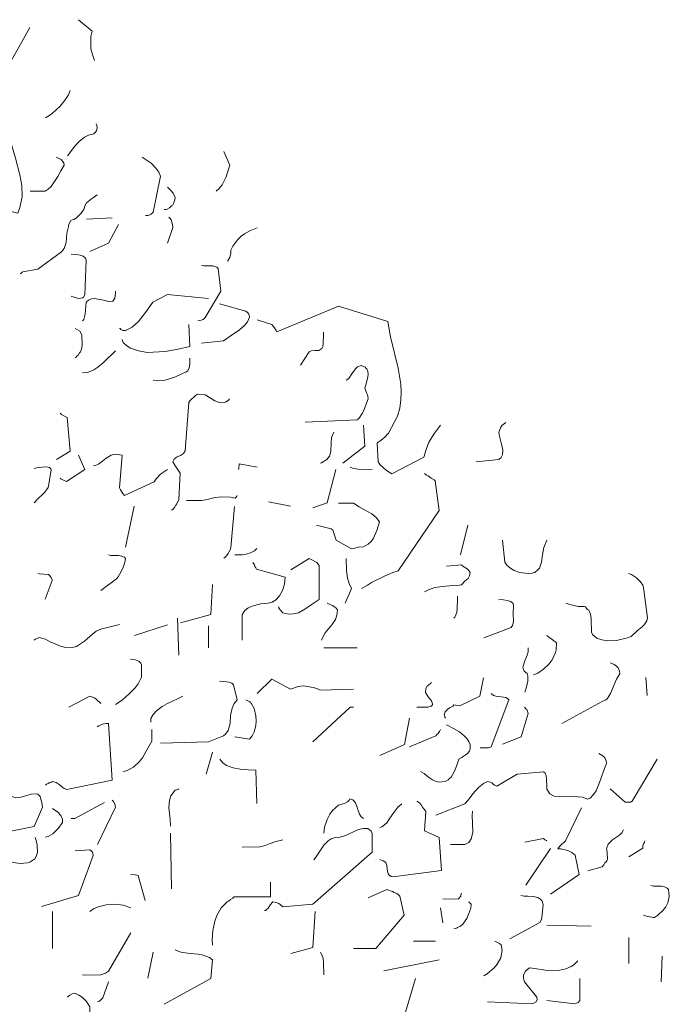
# Model space of a CAD drawing. Header units: metres. Extents: x 180716 to 180809, y 418548 to 418668.
# Tile 113 of 148: x 180776.02 to 180778.54, y 418620.89 to 418624.72. Entities that reach past the tile are written whole.
import ezdxf

# ---------------------------------------------------------------- set-up
doc = ezdxf.new("R2010")
doc.units = ezdxf.units.M
doc.layers.get('0').update_dxf_attribs({"color": 30, "lineweight": 0})
doc.layers.add('B-WE-GR-BOOM-SD', color=253, linetype='Continuous', lineweight=0)

# ---------------------------------------------------------------- blocks, each defined once
blk = doc.blocks.new('SGR-BOOM_S02_G_ZIJ-D')
at = {"flags": 128}
for points in [[(0.0455, 10.1341), (0.0622, 10.133), (0.0967, 10.1286), (0.1189, 10.1186), (0.1334, 10.1052), (0.2046, 10.1097), (0.2902, 10.2632)], [(0.4792, 10.2932), (0.5315, 10.2487), (0.5271, 10.2276), (0.526, 10.2075), (0.5271, 10.1797), (0.5326, 10.1575), (0.5404, 10.1341)], [(0.3502, 9.9117), (0.3636, 9.9195), (0.378, 9.9295), (0.4058, 9.9551), (0.4248, 9.9773), (0.4392, 10.0007), (0.4459, 10.0174)], [(0.07, 9.5837), (0.2424, 9.5414), (0.2513, 9.5625), (0.2602, 9.6048), (0.2591, 9.6482), (0.2513, 9.6904), (0.2335, 9.7549), (0.2146, 9.8205), (0.209, 9.8417), (0.2023, 9.8962), (0.1968, 9.9039), (0.189, 9.9106), (0.1734, 9.9173), (0.1501, 9.9228), (0.1323, 9.9262), (0.1256, 9.9206), (0.12, 9.9095), (0.1189, 9.8973), (0.1178, 9.8717), (0.1123, 9.8583)], [(0.4359, 9.7638), (0.4492, 9.7805), (0.4637, 9.8005), (0.4815, 9.8194), (0.5015, 9.8361), (0.5182, 9.8439), (0.5382, 9.8495), (0.5426, 9.8528), (0.5482, 9.8617), (0.5515, 9.8728), (0.5504, 9.8817), (0.5471, 9.8884)], [(1.0142, 9.627), (1.0242, 9.6359), (1.0364, 9.6515), (1.052, 9.6826), (1.062, 9.7116), (1.0664, 9.7282), (1.0431, 9.7805)], [(0.2913, 9.627), (0.3491, 9.627), (0.3614, 9.6348), (0.3725, 9.6448), (0.3858, 9.6637), (0.3981, 9.6837), (0.4103, 9.706), (0.4225, 9.7282), (0.4214, 9.7371), (0.417, 9.7438), (0.4114, 9.7494), (0.4058, 9.7527), (0.3925, 9.7583)], [(0.7395, 9.5314), (0.7484, 9.5325), (0.7528, 9.5336), (0.7606, 9.537), (0.7684, 9.5447), (0.7973, 9.6849), (0.7906, 9.7004), (0.7795, 9.716), (0.7617, 9.7349), (0.7384, 9.7516), (0.7261, 9.7583)], [(0.2524, 9.3056), (0.2546, 9.3067), (0.2579, 9.3101), (0.2602, 9.3112), (0.2624, 9.3134), (0.3202, 9.3234), (0.4125, 9.3913), (0.4225, 9.4035), (0.4303, 9.4269), (0.4337, 9.4636), (0.4392, 9.4891), (0.4414, 9.498), (0.4492, 9.5125), (0.4559, 9.5147), (0.4615, 9.5169), (0.4703, 9.5225), (0.4792, 9.5303), (0.4881, 9.5392), (0.4926, 9.5458), (0.4959, 9.5503), (0.4993, 9.5559), (0.5048, 9.5725), (0.5104, 9.5814), (0.5159, 9.587), (0.5293, 9.597), (0.5404, 9.6048), (0.5515, 9.6126)], [(0.8118, 9.5559), (0.8195, 9.5559), (0.8229, 9.557), (0.8318, 9.5614), (0.8407, 9.5692), (0.844, 9.5714), (0.8474, 9.5781), (0.8507, 9.5859), (0.8529, 9.5926), (0.854, 9.6015), (0.8462, 9.6192), (0.8385, 9.6281), (0.8251, 9.6415)], [(0.5093, 9.518), (0.6094, 9.5225)], [(0.5226, 9.3924), (0.5949, 9.4246), (0.6338, 9.4969)], [(0.8251, 9.4246), (0.8451, 9.4847), (0.844, 9.4969), (0.8418, 9.5058), (0.8385, 9.5147), (0.834, 9.5214), (0.8296, 9.5258)], [(1.0575, 9.3546), (1.0609, 9.3579), (1.0664, 9.369), (1.0709, 9.3857), (1.0709, 9.3968), (1.0787, 9.4124), (1.0976, 9.4391), (1.1109, 9.4513), (1.1243, 9.4613), (1.1476, 9.4736), (1.1732, 9.4836)], [(0.4503, 9.2178), (0.4526, 9.2167), (0.467, 9.2133), (0.4748, 9.2111), (0.4792, 9.2089), (0.4881, 9.21), (0.4937, 9.2122), (0.4982, 9.2144), (0.5037, 9.2233), (0.5082, 9.3579), (0.5059, 9.3657), (0.497, 9.3735), (0.4848, 9.3779), (0.4703, 9.3801), (0.4503, 9.3813)], [(0.9419, 9.1221), (0.9508, 9.1233), (0.9552, 9.1244), (0.963, 9.1277), (0.9708, 9.1355), (1.032, 9.2378), (1.0219, 9.3257), (1.0164, 9.3312), (1.0008, 9.3357), (0.9663, 9.3357), (0.9563, 9.3379)], [(0.4937, 9.1221), (0.4993, 9.1277), (0.5048, 9.1488), (0.5059, 9.1633), (0.507, 9.1789), (0.5082, 9.1944), (0.5182, 9.2033), (0.5293, 9.2078), (0.5415, 9.2089), (0.576, 9.2022), (0.5971, 9.1978), (0.6116, 9.1989), (0.6149, 9.2022), (0.6194, 9.2111), (0.6216, 9.22), (0.6227, 9.2311), (0.6227, 9.2378)], [(0.6383, 9.0932), (0.6405, 9.0921), (0.6438, 9.0888), (0.6505, 9.0854), (0.6616, 9.0854), (0.6872, 9.0977), (0.7117, 9.1199), (0.7395, 9.1544), (0.7673, 9.1944), (0.8251, 9.2245), (0.9841, 9.2089)], [(0.9563, 9.0354), (1.042, 9.0443), (1.0675, 9.0632), (1.1042, 9.0877), (1.1243, 9.1043), (1.1354, 9.1188), (1.1432, 9.1366), (1.1421, 9.1444), (1.1387, 9.1511), (1.1343, 9.1566), (1.1287, 9.16), (1.0264, 9.1889)], [(1.1732, 9.1266), (1.2299, 9.1088), (1.2355, 9.1021), (1.2399, 9.0954), (1.2466, 9.0854), (1.2499, 9.0799), (1.489, 9.18), (1.6803, 9.1199), (1.6914, 9.0599), (1.7215, 8.9386), (1.7315, 8.8764), (1.7326, 8.8463), (1.7315, 8.8152), (1.727, 8.7829), (1.7181, 8.7518), (1.6836, 8.6851), (1.6681, 8.6684), (1.6503, 8.6551), (1.6447, 8.6517), (1.6392, 8.6473), (1.6436, 8.5739), (1.6503, 8.5639), (1.6625, 8.5516), (1.6759, 8.5405), (1.697, 8.5272), (1.8204, 8.5928), (1.8293, 8.6217), (1.8405, 8.6506), (1.8616, 8.6862), (1.8849, 8.7173)], [(0.4659, 8.9787), (0.4692, 8.9809), (0.4726, 8.9854), (0.477, 8.9887), (0.4826, 8.9976), (0.4859, 9.002), (0.4904, 9.012), (0.4926, 9.0265), (0.4915, 9.0676), (0.4837, 9.0821), (0.4748, 9.0877), (0.4659, 9.0921)], [(0.6483, 9.0499), (0.6494, 9.0465), (0.6516, 9.041), (0.6527, 9.0376), (0.6661, 9.0254), (0.6805, 9.0165), (0.7117, 9.0054), (0.745, 8.9998), (0.8151, 9.0031), (0.8663, 9.012), (0.9119, 9.022), (0.9074, 9.1077)], [(1.3411, 8.9498), (1.3745, 9.002), (1.3834, 9.0054), (1.3967, 9.0065), (1.4123, 9.0076), (1.4245, 9.0154), (1.4279, 9.022), (1.4301, 9.0343), (1.4312, 9.0688), (1.4312, 9.0788)], [(0.4937, 8.9197), (0.5137, 8.922), (0.5382, 8.932), (0.5538, 8.942), (0.576, 8.9598), (0.6227, 9.0054)], [(0.7684, 8.8919), (0.7862, 8.8886), (0.8107, 8.8908), (0.8329, 8.8964), (0.8562, 8.9053), (0.8974, 8.9242), (0.903, 8.9275), (0.9085, 8.9398), (0.9119, 8.9542), (0.9119, 8.9776)], [(1.36, 8.7285), (1.5613, 8.7374), (1.5691, 8.744), (1.5813, 8.7618), (1.5869, 8.7718), (1.6047, 8.8196), (1.6036, 8.8297), (1.5958, 8.8497), (1.5913, 8.8619), (1.5969, 8.8775), (1.6036, 8.9053), (1.6047, 8.9153), (1.6036, 8.9253), (1.5991, 8.9364), (1.5958, 8.9386), (1.5925, 8.942), (1.5869, 8.9453), (1.5769, 8.9487), (1.5624, 8.9431), (1.5546, 8.9364), (1.5413, 8.9164), (1.5291, 8.8986), (1.5191, 8.8919)], [(0.8407, 8.3859), (0.8462, 8.3904), (0.8518, 8.3971), (0.8574, 8.4059), (0.8607, 8.4104), (0.8685, 8.4282), (0.874, 8.5305), (0.8685, 8.5383), (0.8629, 8.5461), (0.8529, 8.5616), (0.8451, 8.5739), (0.8507, 8.585), (0.8596, 8.5928), (0.8752, 8.5995), (0.8863, 8.6061), (0.8929, 8.6172), (0.9074, 8.8052), (0.9119, 8.8119), (0.933, 8.8319), (0.9408, 8.8374), (0.9708, 8.8341), (0.9941, 8.8208), (1.0086, 8.8108), (1.0297, 8.8041), (1.0442, 8.8052), (1.0531, 8.8074), (1.062, 8.8141), (1.0653, 8.8196)], [(0.3936, 8.5828), (0.4459, 8.6161), (0.4348, 8.7462), (0.4214, 8.7529), (0.4125, 8.7585), (0.407, 8.764)], [(1.5057, 8.5694), (1.5913, 8.635), (1.5869, 8.7173)], [(2.0239, 8.5739), (2.1118, 8.5828), (2.1218, 8.5906), (2.1263, 8.6017), (2.1274, 8.6206), (2.1229, 8.6428), (2.1151, 8.674), (2.1118, 8.6895), (2.1196, 8.7084), (2.124, 8.7151), (2.1396, 8.7273)], [(1.419, 8.5694), (1.4234, 8.5705), (1.4301, 8.5739), (1.4379, 8.5794), (1.4434, 8.5839), (1.4546, 8.5961), (1.459, 8.6139), (1.4601, 8.6484), (1.4623, 8.6684), (1.4712, 8.6895)], [(0.407, 8.5105), (0.4103, 8.5083), (0.4203, 8.5027), (0.4325, 8.4983), (0.5037, 8.5438), (0.4792, 8.6006)], [(0.5371, 8.5583), (0.5437, 8.5594), (0.556, 8.565), (0.5738, 8.5783), (0.586, 8.5883), (0.606, 8.6006), (0.6216, 8.6039), (0.6483, 8.6006), (0.6383, 8.4727), (0.6416, 8.4649), (0.6505, 8.4515), (0.6572, 8.4438), (0.7728, 8.496), (0.7806, 8.5083), (0.7973, 8.5261), (0.8251, 8.545)], [(0.3069, 8.4148), (0.3224, 8.4315), (0.3391, 8.4471), (0.3469, 8.4549), (0.3603, 8.4749), (0.3636, 8.4871), (0.3725, 8.5438), (0.3714, 8.5472), (0.3658, 8.5516), (0.3547, 8.555), (0.3358, 8.5539), (0.3158, 8.5505), (0.3069, 8.5483)], [(1.1009, 8.545), (1.102, 8.5483), (1.1031, 8.5661), (1.1732, 8.5539)], [(1.3889, 8.3948), (1.4457, 8.4148), (1.479, 8.5438)], [(1.5346, 8.5539), (1.5435, 8.5494), (1.5647, 8.5461), (1.6203, 8.545)], [(1.578, 8.0823), (1.6014, 8.0946), (1.6169, 8.1046), (1.6703, 8.1313), (1.7003, 8.1435), (1.7215, 8.1502), (1.8805, 8.3848), (1.8649, 8.5005), (1.8605, 8.5038), (1.8494, 8.5105), (1.8371, 8.5194), (1.8316, 8.5227), (1.8227, 8.5294)], [(0.8985, 8.4237), (0.9563, 8.4237), (0.9786, 8.4282), (1.0097, 8.436), (1.0353, 8.4382), (1.0698, 8.4371), (1.0876, 8.4326), (1.0909, 8.4371), (1.0942, 8.4404), (1.0953, 8.4438)], [(0.6616, 8.2425), (0.695, 8.4015)], [(1.0431, 8.1991), (1.0486, 8.2035), (1.0542, 8.2091), (1.0598, 8.218), (1.0631, 8.2225), (1.0675, 8.2325), (1.0709, 8.2414), (1.0853, 8.4004)], [(1.2166, 8.4193), (1.3022, 8.4015)], [(1.4034, 8.3281), (1.4612, 8.3136), (1.4668, 8.3092), (1.4712, 8.297), (1.4801, 8.2703), (1.5391, 8.2358), (1.5491, 8.2369), (1.5569, 8.2402), (1.5658, 8.2425), (1.5858, 8.2436), (1.6047, 8.2547), (1.6158, 8.2647), (1.6247, 8.2769), (1.6381, 8.307), (1.6481, 8.3414), (1.6358, 8.3581), (1.618, 8.3715), (1.5902, 8.387), (1.5691, 8.3993), (1.548, 8.4137), (1.489, 8.4137)], [(1.9628, 8.2124), (1.9917, 8.3281)], [(2.1263, 8.2703), (2.1352, 8.1846), (2.1429, 8.1724), (2.1585, 8.1591), (2.1719, 8.1513), (2.1941, 8.1435), (2.2264, 8.1402), (2.2419, 8.1413), (2.2519, 8.1446), (2.2642, 8.1546), (2.2697, 8.1602), (2.2775, 8.1846), (2.282, 8.2124), (2.2875, 8.2414), (2.2986, 8.2703)], [(1.0865, 8.2124), (1.1143, 8.2124), (1.1309, 8.2147), (1.1476, 8.2202), (1.1632, 8.228), (1.1721, 8.2369)], [(0.566, 8.0734), (0.626, 8.119), (0.6327, 8.1268), (0.6438, 8.1457), (0.6538, 8.1668), (0.6594, 8.1846), (0.6616, 8.198), (0.6572, 8.2035), (0.6472, 8.208), (0.6338, 8.2102), (0.6049, 8.2102), (0.5949, 8.2124)], [(1.2555, 8.01), (1.2566, 8.0089), (1.2577, 8.0056), (1.2611, 8), (1.2733, 7.9878), (1.2955, 7.9822), (1.3144, 7.9834), (1.3333, 7.9878), (1.3589, 8.0011), (1.3834, 8.0178), (1.4145, 8.039), (1.4145, 8.1713), (1.4045, 8.1824), (1.4001, 8.1858), (1.3878, 8.1913), (1.3756, 8.198), (1.3033, 8.1546)], [(1.5146, 8.0245), (1.5391, 8.0823), (1.5302, 8.1012), (1.5246, 8.1224), (1.5202, 8.1513), (1.5191, 8.198)], [(1.1143, 7.881), (1.1143, 7.9811), (1.1254, 7.9967), (1.1365, 8.0056), (1.1498, 8.0123), (1.1721, 8.0189), (1.1877, 8.0223), (1.2155, 8.0245), (1.231, 8.0289), (1.2444, 8.0367), (1.2599, 8.0534), (1.2711, 8.0745), (1.2788, 8.099), (1.2822, 8.1257), (1.171, 8.1568), (1.1676, 8.1624), (1.1643, 8.1668), (1.1621, 8.1735), (1.1565, 8.1835)], [(1.8238, 8.069), (1.8393, 8.0768), (1.8638, 8.0857), (1.8916, 8.0901), (1.9205, 8.0923), (1.9494, 8.0934), (1.9672, 8.0957), (1.9806, 8.1101), (1.9928, 8.1213), (1.9984, 8.1313), (2.0006, 8.1446), (1.9961, 8.1524), (1.9895, 8.158), (1.9728, 8.168), (1.9672, 8.1735), (1.9094, 8.1691)], [(0.3202, 8.1402), (0.3269, 8.139), (0.3625, 8.1357), (0.3691, 8.1301), (0.3714, 8.1257), (0.3758, 8.1168), (0.3769, 8.1124), (0.3491, 8.0401)], [(2.372, 8.0245), (2.3876, 8.0201), (2.421, 8.0123), (2.4443, 8.0112), (2.4488, 8.01), (2.4532, 8.0045), (2.4566, 8), (2.4621, 7.9978), (2.4688, 7.9822), (2.471, 7.9656), (2.4721, 7.9111), (2.4777, 7.9022), (2.4933, 7.8888), (2.5122, 7.8822), (2.5344, 7.8788), (2.57, 7.8799), (2.6122, 7.8899), (2.6267, 7.8955), (2.6501, 7.9166), (2.669, 7.9333), (2.6768, 7.94), (2.6823, 7.9489), (2.6879, 7.9567), (2.6901, 7.9678), (2.6745, 8.0857), (2.6712, 8.0946), (2.6623, 8.1079), (2.6478, 8.1235), (2.6278, 8.1357), (2.6167, 8.1402)], [(0.8752, 7.9489), (0.993, 7.9811), (0.9997, 8.0968)], [(1.9372, 7.9667), (1.9417, 7.97), (1.9494, 7.9889), (1.9506, 8.0056), (1.9517, 8.0401), (1.9517, 8.0523)], [(2.054, 7.8899), (2.1596, 7.93), (2.1652, 7.9378), (2.1696, 7.9522), (2.1685, 7.9856), (2.1696, 8.0145), (2.1674, 8.0234), (2.1585, 8.0312), (2.1452, 8.0356), (2.1307, 8.0378), (2.1118, 8.039)], [(1.4234, 7.881), (1.429, 7.8955), (1.4368, 7.9088), (1.4635, 7.94), (1.4768, 7.9611), (1.4824, 7.9778), (1.4846, 7.9989), (1.479, 8.0067), (1.4712, 8.0123), (1.4657, 8.0156), (1.459, 8.0189), (1.4457, 8.0245)], [(0.8685, 7.8232), (0.864, 7.9667)], [(0.3069, 7.881), (0.3113, 7.8844), (0.318, 7.8877), (0.3258, 7.891), (0.3502, 7.8844), (0.368, 7.8744), (0.4081, 7.8577), (0.4292, 7.8521), (0.4603, 7.8532), (0.4703, 7.8566), (0.5015, 7.8766), (0.5226, 7.8955), (0.5393, 7.91), (0.5471, 7.9155), (0.566, 7.9233), (0.6383, 7.9422)], [(0.6961, 7.8988), (0.8251, 7.9411)], [(0.9841, 7.851), (0.9841, 7.9366)], [(2.2464, 7.7465), (2.2631, 7.7531), (2.2864, 7.7687), (2.3075, 7.7887), (2.3198, 7.8043), (2.332, 7.8332), (2.3353, 7.8432), (2.3364, 7.8688), (2.3331, 7.8733), (2.3264, 7.8788), (2.3187, 7.8844), (2.3075, 7.891), (2.2986, 7.8988)], [(1.4323, 7.851), (1.5613, 7.851)], [(2.213, 7.6786), (2.2186, 7.6942), (2.2252, 7.722), (2.2252, 7.7409), (2.2219, 7.7509), (2.2108, 7.7598), (2.2063, 7.7709), (2.2052, 7.7765), (2.213, 7.801), (2.2219, 7.8221), (2.2264, 7.8354), (2.2264, 7.851)], [(0.6227, 7.6308), (0.6483, 7.6475), (0.6772, 7.6731), (0.6983, 7.6953), (0.7106, 7.7109), (0.7239, 7.7365), (0.7239, 7.7854), (0.7206, 7.7921), (0.7128, 7.7987), (0.6994, 7.8043), (0.6805, 7.8076)], [(2.3576, 7.5574), (2.5144, 7.643), (2.5277, 7.6486), (2.5333, 7.6531), (2.5455, 7.6731), (2.5689, 7.7298), (2.5822, 7.7498), (2.5811, 7.7609), (2.5755, 7.7732), (2.5678, 7.7809), (2.5578, 7.7876), (2.5444, 7.7932)], [(1.905, 7.5774), (1.905, 7.5785), (1.9027, 7.5819), (1.9016, 7.5874), (1.8994, 7.5908), (1.9038, 7.6019), (1.9127, 7.6119), (1.9205, 7.6175), (1.9261, 7.6208), (1.9328, 7.6241), (1.9372, 7.6297), (1.9439, 7.6286), (1.9606, 7.6253), (2.0384, 7.6631), (2.0529, 7.7342)], [(2.6834, 7.7354), (2.689, 7.6653)], [(0.7973, 7.4807), (0.9841, 7.4851), (1.042, 7.5096), (1.0498, 7.5152), (1.0598, 7.5296), (1.0675, 7.5574), (1.0698, 7.5874), (1.0753, 7.6164), (1.0831, 7.6342), (1.0953, 7.6486), (1.0809, 7.7076), (1.0742, 7.7131), (1.0642, 7.7176), (1.0542, 7.7187), (1.042, 7.7198), (1.0264, 7.7209)], [(1.1732, 7.6731), (1.2299, 7.7298), (1.3022, 7.6909), (1.3322, 7.7009), (1.3534, 7.7031), (1.3901, 7.6975), (1.4045, 7.6931), (1.4179, 7.6864), (1.548, 7.6909)], [(1.7937, 7.6208), (1.836, 7.6208), (1.8494, 7.6241), (1.8538, 7.6297), (1.8549, 7.633), (1.8505, 7.6453), (1.8371, 7.6608), (1.8271, 7.6775), (1.8282, 7.6931), (1.8338, 7.702), (1.846, 7.712), (1.8505, 7.7164)], [(0.4414, 7.6208), (0.5226, 7.6631), (0.5404, 7.6564), (0.5471, 7.6519), (0.566, 7.6342)], [(0.7595, 7.5619), (0.7595, 7.5763), (0.7695, 7.5919), (0.7817, 7.6064), (0.804, 7.623), (0.8218, 7.633), (0.8663, 7.6542), (0.884, 7.6631)], [(2.0395, 7.4618), (2.0718, 7.4629), (2.0773, 7.464), (2.0818, 7.4662), (2.1507, 7.6486), (2.1463, 7.6542), (2.1396, 7.6575), (2.1218, 7.6608), (2.1062, 7.662), (2.0918, 7.6664), (2.0818, 7.6731)], [(1.0865, 7.5051), (1.1432, 7.4963), (1.1532, 7.5085), (1.161, 7.5241), (1.1676, 7.5496), (1.1687, 7.5674), (1.1676, 7.5863), (1.161, 7.6152), (1.1498, 7.6364), (1.1476, 7.6375), (1.1443, 7.6408), (1.1365, 7.6453), (1.1287, 7.6486)], [(1.3889, 7.4851), (1.5346, 7.6208), (1.548, 7.6208)], [(2.1263, 7.4762), (2.1985, 7.5051), (2.2264, 7.5952), (2.2252, 7.5997), (2.223, 7.6052), (2.2208, 7.6108), (2.2175, 7.6141), (2.2119, 7.6208)], [(0.3502, 7.3172), (0.3547, 7.3205), (0.3614, 7.3239), (0.3669, 7.3272), (0.3736, 7.3294), (0.378, 7.3317), (0.3914, 7.3272), (0.4036, 7.3194), (0.4114, 7.3139), (0.4236, 7.3039), (0.4337, 7.3005), (0.6094, 7.3372), (0.5949, 7.5574), (0.586, 7.5563), (0.5771, 7.5552), (0.5716, 7.5541), (0.5582, 7.5485), (0.5515, 7.5441)], [(1.6492, 7.4329), (1.7459, 7.4751), (1.7648, 7.5774)], [(1.8082, 7.3706), (1.8215, 7.3628), (1.8393, 7.3483), (1.8549, 7.3383), (1.866, 7.3328), (1.8794, 7.3294), (1.9038, 7.3317), (1.915, 7.3383), (1.9205, 7.3428), (1.9272, 7.3483), (1.9405, 7.3717), (1.9483, 7.3906), (1.9572, 7.4184), (1.9683, 7.4251), (1.975, 7.4295), (1.9806, 7.4329), (1.9906, 7.4406), (1.9984, 7.4495), (1.9995, 7.4529), (2.0006, 7.4607), (2.0006, 7.4751), (1.995, 7.4874), (1.9873, 7.4985), (1.9772, 7.5096), (1.9594, 7.5241), (1.9383, 7.5363), (1.9094, 7.5519)], [(0.6527, 7.3706), (0.665, 7.3728), (0.6928, 7.3873), (0.715, 7.4084), (0.7272, 7.424), (0.7484, 7.4607), (0.7639, 7.4885), (0.7639, 7.5341)], [(1.7648, 7.4662), (1.8671, 7.5085), (1.8716, 7.514), (1.876, 7.5185), (1.8816, 7.5252), (1.8849, 7.5341)], [(0.9752, 7.3595), (0.9997, 7.4451)], [(1.8671, 7.2004), (1.9806, 7.2449), (1.9928, 7.2594), (2.0106, 7.2838), (2.0328, 7.3083), (2.0529, 7.3239), (2.0684, 7.3317), (2.0784, 7.3294), (2.0851, 7.3261), (2.0907, 7.3205), (2.0951, 7.3172), (2.104, 7.3128), (2.183, 7.3595), (2.2853, 7.3695), (2.292, 7.3639), (2.2964, 7.3539), (2.2975, 7.3406), (2.2986, 7.3105), (2.2986, 7.3016), (2.3109, 7.2838), (2.3276, 7.2749), (2.3465, 7.2716), (2.4032, 7.2727), (2.4376, 7.2705), (2.4577, 7.2627), (2.4666, 7.2672), (2.4799, 7.2805), (2.4899, 7.295), (2.501, 7.3217), (2.5222, 7.3817), (2.5311, 7.4017), (2.5288, 7.4117), (2.5244, 7.4229), (2.5166, 7.4318), (2.501, 7.4406)], [(1.0275, 7.4184), (1.0397, 7.4039), (1.0542, 7.3939), (1.0798, 7.385), (1.1076, 7.3795), (1.1376, 7.3773), (1.1676, 7.3761), (1.1721, 7.246)], [(2.5444, 7.3027), (2.6034, 7.2505), (2.6234, 7.2516), (2.63, 7.2549), (2.7279, 7.4184)], [(0.1178, 7.1193), (0.3058, 7.1571), (0.3391, 7.2316), (0.338, 7.2405), (0.3358, 7.2494), (0.3336, 7.2583), (0.3313, 7.2672), (0.3291, 7.2727), (0.3202, 7.2816), (0.3147, 7.2838), (0.2946, 7.2827), (0.2502, 7.2694), (0.2346, 7.2683), (0.219, 7.2727), (0.2101, 7.2827), (0.1979, 7.2883), (0.179, 7.2905), (0.1512, 7.2872), (0.1312, 7.2827), (0.1178, 7.2827)], [(0.8362, 7.1582), (0.8351, 7.1838), (0.8296, 7.2305), (0.8318, 7.2583), (0.8373, 7.2761), (0.854, 7.2983), (0.8607, 7.2994), (0.864, 7.3005), (0.8674, 7.3016), (0.8685, 7.3027)], [(0.4503, 7.1871), (0.4648, 7.1871), (0.5793, 7.2494)], [(0.5526, 7.087), (0.6227, 7.2316), (0.6216, 7.2382), (0.6194, 7.2449), (0.6149, 7.2538), (0.6094, 7.2594)], [(1.4323, 7.1304), (1.4345, 7.1537), (1.4445, 7.1838), (1.4557, 7.2049), (1.4657, 7.2182), (1.489, 7.2394), (1.5146, 7.2471), (1.5235, 7.2527), (1.5302, 7.2583), (1.5335, 7.2638), (1.5446, 7.2605), (1.5546, 7.2483), (1.5702, 7.2038), (1.5769, 7.1938), (1.5858, 7.1871)], [(1.6492, 7.0281), (1.6525, 7.0269), (1.6592, 7.0247), (1.6625, 7.0236), (1.6725, 7.0169), (1.677, 7.0047), (1.6781, 6.9936), (1.6792, 6.9814), (1.6836, 6.9702), (1.6892, 6.9658), (1.6937, 6.9624), (1.7003, 6.9602), (1.8894, 6.9858), (1.8805, 7.1137), (1.8227, 7.1393), (1.8282, 7.216), (1.8193, 7.226), (1.816, 7.2316), (1.8104, 7.2405), (1.8038, 7.2483), (1.7937, 7.2549)], [(1.6492, 7.1526), (1.657, 7.1548), (1.6681, 7.1626), (1.6781, 7.1726), (1.6859, 7.1849), (1.7037, 7.2104), (1.7203, 7.2316), (1.7348, 7.2449)], [(0.3502, 7.1148), (0.3614, 7.117), (0.3792, 7.1281), (0.3992, 7.1482), (0.4159, 7.1726), (0.417, 7.1849), (0.4103, 7.1993), (0.3981, 7.2116), (0.378, 7.226)], [(1.9239, 7.087), (1.9806, 7.087), (1.9961, 7.0948), (2.005, 7.1081), (2.0106, 7.1326), (2.0095, 7.1704), (2.0084, 7.1982), (2.0095, 7.216)], [(2.3131, 6.8935), (2.4243, 6.9702), (2.4087, 7.0447), (2.3965, 7.0548), (2.3798, 7.0636), (2.3531, 7.0692), (2.342, 7.0703), (2.3476, 7.0781), (2.3554, 7.087), (2.3643, 7.0948), (2.3709, 7.1003), (2.4332, 7.2293)], [(0.8362, 7.1304), (0.8407, 6.9135)], [(1.201, 6.8301), (1.2066, 6.8301), (1.2099, 6.8334), (1.2155, 6.839), (1.2221, 6.849), (1.2232, 6.8523), (1.2344, 6.8635), (1.2466, 6.8612), (1.2566, 6.8568), (1.2622, 6.8535), (1.2733, 6.8446), (1.3889, 6.8546), (1.6203, 7.057), (1.6203, 7.1293), (1.6158, 7.1382), (1.6025, 7.1482), (1.5858, 7.1493), (1.5669, 7.1448), (1.5157, 7.1215), (1.4957, 7.1148), (1.4757, 7.1137), (1.4612, 7.1081), (1.449, 7.1003), (1.4323, 7.0837), (1.419, 7.0648), (1.4023, 7.0381), (1.3934, 7.0269)], [(2.4577, 6.9847), (2.5144, 6.9991), (2.5199, 7.008), (2.5244, 7.0147), (2.5288, 7.0192), (2.5322, 7.0225), (2.5344, 7.0281), (2.5333, 7.0559), (2.5322, 7.0648), (2.53, 7.0703), (2.5366, 7.0881), (2.5544, 7.1048), (2.5811, 7.1226), (2.59, 7.1315), (2.5967, 7.1437)], [(0.1612, 7.0281), (0.1957, 7.0225), (0.2246, 7.0169), (0.2524, 7.0125), (0.2802, 7.0147), (0.2891, 7.0181), (0.3091, 7.0314), (0.3147, 7.0403), (0.3191, 7.0559), (0.318, 7.0848), (0.3147, 7.1026), (0.3102, 7.1137)], [(1.1143, 7.0759), (1.1843, 7.077), (1.2043, 7.0826), (1.2232, 7.0903), (1.2421, 7.097), (1.2733, 7.1048)], [(2.213, 7.0959), (2.2853, 7.1092), (2.2875, 7.1081), (2.2909, 7.1048), (2.2975, 7.1015), (2.2986, 7.1003)], [(2.6178, 7.0392), (2.6712, 7.0725), (2.6723, 7.0826), (2.6745, 7.0892), (2.6768, 7.0926), (2.679, 7.1003)], [(0.3347, 6.8457), (0.4792, 6.8879), (0.536, 7.0436), (0.5349, 7.0525), (0.5326, 7.057), (0.5282, 7.0625), (0.5226, 7.0659), (0.4659, 7.0614)], [(2.2175, 6.928), (2.3131, 7.0714)], [(0.6816, 6.9702), (0.6994, 6.9691), (0.705, 6.9669), (0.7106, 6.9658), (0.7384, 6.869)], [(0.9997, 6.6955), (0.9986, 6.7178), (1.0008, 6.7523), (1.0086, 6.7878), (1.0164, 6.8101), (1.0331, 6.8401), (1.0564, 6.8635), (1.062, 6.8668), (1.0698, 6.8724), (1.0787, 6.8779), (1.0842, 6.8824), (1.2244, 6.8835), (1.2244, 6.9402)], [(1.548, 6.6822), (1.6336, 6.6822), (1.7448, 6.8112), (1.7281, 6.8857), (1.7215, 6.8924), (1.7159, 6.8957), (1.7059, 6.9002), (1.6992, 6.9035), (1.677, 6.9113), (1.6047, 6.879)], [(1.8949, 6.8746), (1.955, 6.8757), (1.9639, 6.8857), (1.965, 6.8902), (1.9672, 6.8968)], [(2.6745, 6.8112), (2.6768, 6.8101), (2.6912, 6.8068), (2.7068, 6.8034), (2.7123, 6.8023), (2.7168, 6.8023), (2.729, 6.8101), (2.7513, 6.8312), (2.7613, 6.8446), (2.7691, 6.8601), (2.7746, 6.8846), (2.7713, 6.9113), (2.7668, 6.9169), (2.7557, 6.9224), (2.7424, 6.9246), (2.7134, 6.9246), (2.7034, 6.9269)], [(0.5226, 6.8257), (0.5371, 6.8368), (0.5549, 6.8446), (0.586, 6.8523), (0.6194, 6.8546), (0.6527, 6.8501), (0.6816, 6.8401)], [(1.9372, 6.7589), (1.9439, 6.76), (1.9472, 6.7612), (1.9506, 6.7623), (1.9517, 6.7634), (1.9628, 6.7689), (1.9717, 6.7767), (1.9873, 6.799), (1.9961, 6.8179), (2.0028, 6.839), (2.005, 6.8546), (2.0028, 6.8557), (2.0006, 6.859), (1.9984, 6.8601), (1.995, 6.8635)], [(2.1552, 6.72), (2.2719, 6.7834), (2.2775, 6.7945), (2.2808, 6.8134), (2.282, 6.8279), (2.2842, 6.8535), (2.2808, 6.8657), (2.2742, 6.8746), (2.2642, 6.8802), (2.2453, 6.8846), (2.2252, 6.8857), (2.2108, 6.8857), (2.1974, 6.8879)], [(0.378, 6.6822), (0.378, 6.8257)], [(1.3033, 6.6622), (1.3889, 6.6866), (1.399, 6.8257)], [(1.8949, 6.7823), (1.886, 6.8401)], [(0.4937, 6.5799), (0.5004, 6.5788), (0.566, 6.5799), (0.5838, 6.5866), (0.5949, 6.5943), (0.6816, 6.7434)], [(2.2986, 6.7734), (2.471, 6.7689)], [(1.7804, 6.7111), (1.866, 6.7111)], [(2.054, 6.5754), (2.0673, 6.5832), (2.094, 6.6066), (2.1062, 6.621), (2.1196, 6.6455), (2.1252, 6.6744), (2.1207, 6.6967), (2.1151, 6.7011), (2.1018, 6.7078), (2.0962, 6.7111)], [(2.6178, 6.6233), (2.6178, 6.7245)], [(0.7484, 6.5665), (0.7684, 6.6677)], [(0.8118, 6.4653), (0.993, 6.5654), (0.9997, 6.6377), (0.9875, 6.6477), (0.963, 6.6566), (0.9441, 6.66), (0.9141, 6.6622), (0.8829, 6.6666), (0.8729, 6.6689), (0.854, 6.6766)], [(1.419, 6.6677), (1.4223, 6.6633), (1.4301, 6.6444), (1.4312, 6.6266), (1.4323, 6.5799)], [(1.6647, 6.5955), (1.8805, 6.6377)], [(2.0684, 6.4753), (2.243, 6.4665), (2.2519, 6.472), (2.2575, 6.4753), (2.2608, 6.4842), (2.2597, 6.4931), (2.2119, 6.5532), (2.2097, 6.5599), (2.2086, 6.5677), (2.2074, 6.5799), (2.2152, 6.5943), (2.2264, 6.6032), (2.233, 6.6066), (2.312, 6.5955), (2.3487, 6.5977), (2.372, 6.6032), (2.3932, 6.6121), (2.4032, 6.6188), (2.4187, 6.6344)], [(2.7424, 6.5521), (2.7468, 6.6522)], [(0.5526, 6.4753), (0.5571, 6.4765), (0.5615, 6.4787), (0.5727, 6.4898), (0.5949, 6.5521)], [(1.7459, 6.422), (1.7882, 6.5654)], [(2.2986, 6.4798), (2.4076, 6.4665), (2.4143, 6.4698), (2.4199, 6.472), (2.4276, 6.4798), (2.4276, 6.5654)], [(0.2635, 6.3552), (0.2746, 6.3652), (0.298, 6.3797), (0.3102, 6.3853), (0.338, 6.3908), (0.4303, 6.3853), (0.4926, 6.3775), (0.5059, 6.3786), (0.5137, 6.3842), (0.5215, 6.4031), (0.5226, 6.4275), (0.5226, 6.4553), (0.5104, 6.4765), (0.5026, 6.4842), (0.4948, 6.492), (0.4804, 6.5009), (0.4648, 6.5087), (0.4615, 6.5076), (0.4537, 6.5065), (0.4448, 6.5009), (0.4403, 6.4965), (0.4359, 6.4931)]]:
    blk.add_lwpolyline(points, dxfattribs=at)

msp = doc.modelspace()

# ---------------------------------------------------------------- block references
at = {"layer": 'B-WE-GR-BOOM-SD'}
msp.add_blockref('SGR-BOOM_S02_G_ZIJ-D', (180775.7675, 418614.4226), dxfattribs=at)

doc.saveas('drawing.dxf')
